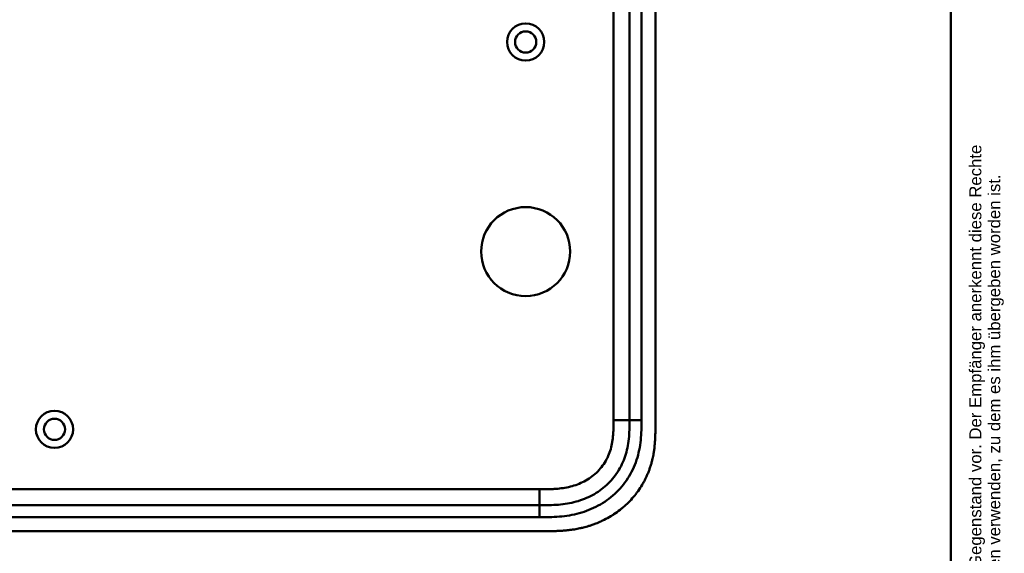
# Model space of a CAD drawing. Header units: millimetres. Extents: x 20 to 833, y 20 to 574.
# Tile 8 of 9: x 587 to 833, y 266 to 399. Entities that reach past the tile are written whole.
import ezdxf
from ezdxf.enums import TextEntityAlignment as Align

# ---------------------------------------------------------------- set-up
doc = ezdxf.new("R2010")
doc.units = ezdxf.units.MM
doc.header["$LTSCALE"] = 2
for name, color, linetype, lineweight in [('Sichtbare Kanten(DIN)', 7, 'Continuous', 50), ('Sichtbare tangentiale Kanten(DIN)', 7, 'Continuous', 50), ('Skizziergeometrie(DIN)', 7, 'Continuous', 50), ('Symbole(DIN)', 7, 'Continuous', 25)]:
    doc.layers.add(name, color=color, linetype=linetype, lineweight=lineweight)
doc.styles.add('Aktuell-DIN', font='arial.ttf')
doc.styles.add('Textstil10', font='arial.ttf')
doc.styles.add('Textstil41', font='arial.ttf', dxfattribs={"width": 0.8})
doc.styles.add('Textstil83', font='arial.ttf', dxfattribs={"width": 0.8})

# ---------------------------------------------------------------- blocks, each defined once
blk = doc.blocks.new('Ränder Standardrahmen')
at = {"layer": 'Skizziergeometrie(DIN)', "flags": 128}
blk.add_lwpolyline([(10, 10), (10, 287), (410, 287), (410, 10), (10, 10)], dxfattribs=at)
blk = doc.blocks.new('Schriftfelder Heusser')
at = {"layer": 'Symbole(DIN)', "color": 7, "insert": (293.33, 191.7), "char_height": 1.5, "width": 182.3003, "attachment_point": 1, "rotation": 90, "line_spacing_factor": 0.944221, "style": 'Aktuell-DIN'}
blk.add_mtext('\\fArial|b0|i0;\\H1.5000;Die Schlossfabrik Heusser AG ist Eigentümerin dieses Dokumentes und behält sich alle Rechte an diesem und dem dargestellten Gegenstand vor. Der Empfänger anerkennt diese Rechte\\Pund wird das Dokument nicht ohne schriftliche Ermächtigung der Eigentümerin Dritten zugänglich machen oder zu anderen Zwecken verwenden, zu dem es ihm übergeben worden ist.\\P ', dxfattribs=at)
at = {"layer": 'Symbole(DIN)', "color": 179, "true_color": 0x262659, "style": 'Textstil10'}
blk.add_attdef('ERSTELLUNGSDATUM_001', (217.23, 218.29), '', height=2, dxfattribs=at)
at = {"layer": 'Symbole(DIN)', "color": 179, "true_color": 0x262659}
for tag, height, style, p in [('AUTOR', 2.49, 'Aktuell-DIN', (240.03, 219.26)), ('KONTROLLDATUM', 2, 'Textstil10', (217.42, 215.04)), ('KONTROLLIERT_VON', 2, 'Textstil10', (239.98, 215.05))]:
    blk.add_attdef(tag, text='', height=height, dxfattribs=dict(at, style=style)).set_placement(p, align=Align.MIDDLE_LEFT)
at = {"layer": 'Symbole(DIN)', "color": 7, "style": 'Textstil83', "width": 0.8}
blk.add_attdef('Anfänglicher_Ansichtsmaßstab_001', (281.57, 213.34), '', height=2.3, dxfattribs=at)
at = {"layer": 'Symbole(DIN)', "color": 179, "true_color": 0x262659, "style": 'Textstil10'}
blk.add_attdef('PROJEKT', text='', height=2, dxfattribs=at).set_placement((217.77, 209.72), align=Align.BOTTOM_LEFT)
at = {"layer": 'Symbole(DIN)', "color": 7, "style": 'Textstil41', "width": 0.8}
blk.add_attdef('STATUS', text='', height=5, dxfattribs=at).set_placement((284.53, 195.86), align=Align.MIDDLE_CENTER)

msp = doc.modelspace()

# ---------------------------------------------------------------- linework, layer by layer
at = {"layer": 'Sichtbare Kanten(DIN)'}
for p, q in [((739.531, 298.867), (739.531, 488.298)), ((746.031, 297.867), (746.031, 489.298)), ((572.07, 277.582), (716.993, 277.582)), ((559.07, 271.082), (717.993, 271.082))]:
    msp.add_line(p, q, dxfattribs=at)
for centre, radius in [((713.531, 393.582), 4.65), ((713.531, 393.582), 2.65), ((713.531, 341.082), 11.15), ((595.531, 296.582), 4.65), ((595.531, 296.582), 2.65)]:
    msp.add_circle(centre, radius, dxfattribs=at)
for points, knots in [([(716.993, 277.582), (717.799, 277.582), (719.395, 277.584), (721.732, 277.691), (723.997, 277.967), (726.915, 278.605), (730.349, 279.967), (733.933, 282.51), (736.763, 285.852), (738.322, 289.131), (739.07, 291.959), (739.399, 294.177), (739.53, 296.483), (739.531, 298.067), (739.531, 298.867)], [18.3883596, 18.3883596, 18.3883596, 18.3883596, 18.6318617, 18.875363, 19.1188643, 19.3623656, 19.8493681, 20.3363707, 20.8233732, 21.3103757, 21.553877, 21.7973783, 22.0408796, 22.2843823, 22.2843823, 22.2843823, 22.2843823]), ([(717.993, 271.082), (718.59, 271.082), (719.641, 271.083), (720.853, 271.108), (721.765, 271.143), (722.375, 271.176), (723.138, 271.23), (723.748, 271.285), (724.512, 271.368), (725.122, 271.448), (726.037, 271.589), (726.948, 271.759), (728.155, 272.037), (729.051, 272.285), (729.939, 272.566), (730.526, 272.769), (731.397, 273.1), (732.256, 273.463), (733.517, 274.068), (734.607, 274.671), (735.921, 275.505), (736.933, 276.232), (738.14, 277.216), (739.058, 278.061), (740.138, 279.184), (740.947, 280.135), (741.881, 281.384), (742.565, 282.43), (743.259, 283.652), (743.677, 284.491), (744.059, 285.346), (744.296, 285.924), (744.569, 286.654), (744.769, 287.246), (744.996, 287.991), (745.159, 288.592), (745.376, 289.499), (745.559, 290.413), (745.747, 291.638), (745.848, 292.558), (745.924, 293.476), (745.962, 294.088), (745.996, 294.851), (746.013, 295.459), (746.026, 296.216), (746.031, 296.969), (746.032, 297.568), (746.031, 297.867)], [0.00000945, 0.00000945, 0.00000945, 0.00000945, 0.04167564, 0.07292528, 0.08334182, 0.10417491, 0.11459146, 0.13542455, 0.1458411, 0.16667419, 0.17709074, 0.20834038, 0.22917347, 0.26042311, 0.27083965, 0.29167275, 0.30208929, 0.33333893, 0.35417202, 0.39583821, 0.4166713, 0.45833749, 0.47917058, 0.52083676, 0.54166985, 0.58333604, 0.60416913, 0.64583532, 0.66666841, 0.69791805, 0.70833459, 0.72916769, 0.73958423, 0.76041733, 0.77083387, 0.79166696, 0.80208351, 0.83333315, 0.85416624, 0.88541588, 0.89583243, 0.91666552, 0.92708206, 0.94791516, 0.9583317, 0.9791648, 0.99999789, 0.99999789, 0.99999789, 0.99999789])]:
    msp.add_open_spline(points, degree=3, knots=knots, dxfattribs=at)
at = {"layer": 'Sichtbare tangentiale Kanten(DIN)'}
for p, q in [((735.531, 298.867), (735.531, 488.298)), ((742.531, 488.298), (742.531, 298.867)), ((735.531, 298.867), (739.531, 298.867)), ((739.531, 298.867), (742.531, 298.867)), ((572.07, 281.582), (716.993, 281.582)), ((716.993, 281.582), (716.993, 277.582)), ((716.993, 277.582), (716.993, 274.582)), ((716.993, 274.582), (572.07, 274.582))]:
    msp.add_line(p, q, dxfattribs=at)
for points, knots in [([(716.993, 281.582), (717.157, 281.582), (717.321, 281.582), (717.484, 281.582), (717.927, 281.583), (718.369, 281.584), (718.812, 281.591), (718.964, 281.593), (719.117, 281.596), (719.269, 281.599), (719.345, 281.601), (719.421, 281.603), (719.498, 281.605), (719.574, 281.607), (719.65, 281.61), (719.729, 281.612), (720.039, 281.622), (720.334, 281.635), (720.639, 281.653), (720.647, 281.653), (720.654, 281.654), (720.661, 281.654), (721.279, 281.69), (721.867, 281.742), (722.46, 281.818), (722.469, 281.819), (722.478, 281.82), (722.487, 281.821), (723.088, 281.899), (723.68, 282), (724.269, 282.131), (724.275, 282.132), (724.28, 282.133), (724.285, 282.134), (724.885, 282.269), (725.481, 282.435), (726.061, 282.633), (726.064, 282.634), (726.067, 282.635), (726.071, 282.636), (726.657, 282.838), (727.238, 283.076), (727.797, 283.349), (728.356, 283.622), (728.901, 283.932), (729.421, 284.276), (729.941, 284.621), (730.439, 285.001), (730.906, 285.413), (731.376, 285.828), (731.821, 286.28), (732.227, 286.756), (732.631, 287.231), (733.005, 287.739), (733.336, 288.267), (733.665, 288.791), (733.958, 289.345), (734.207, 289.91), (734.454, 290.469), (734.664, 291.052), (734.833, 291.64), (734.835, 291.645), (734.836, 291.649), (734.837, 291.653), (735.003, 292.231), (735.132, 292.818), (735.23, 293.412), (735.231, 293.421), (735.233, 293.43), (735.234, 293.439), (735.331, 294.028), (735.397, 294.617), (735.442, 295.233), (735.443, 295.241), (735.443, 295.248), (735.444, 295.256), (735.466, 295.561), (735.482, 295.855), (735.494, 296.156), (735.507, 296.466), (735.515, 296.775), (735.521, 297.083), (735.532, 297.679), (735.532, 298.274), (735.531, 298.867)], [0, 0, 0, 0, 0.0490671, 0.0490671, 0.0490671, 0.1818725, 0.1818725, 0.1818725, 0.2275822, 0.2275822, 0.2275822, 0.2504376, 0.2504376, 0.2504376, 0.2732931, 0.2732931, 0.2732931, 0.3625526, 0.3625526, 0.3625526, 0.3647147, 0.3647147, 0.3647147, 0.5447737, 0.5447737, 0.5447737, 0.5475879, 0.5475879, 0.5475879, 0.7297386, 0.7297386, 0.7297386, 0.7313885, 0.7313885, 0.7313885, 0.9165146, 0.9165146, 0.9165146, 0.9175992, 0.9175992, 0.9175992, 1.1050076, 1.1050076, 1.1050076, 1.2924792, 1.2924792, 1.2924792, 1.4799717, 1.4799717, 1.4799717, 1.6686885, 1.6686885, 1.6686885, 1.8566662, 1.8566662, 1.8566662, 2.0435313, 2.0435313, 2.0435313, 2.2286199, 2.2286199, 2.2286199, 2.2299464, 2.2299464, 2.2299464, 2.4117448, 2.4117448, 2.4117448, 2.4144628, 2.4144628, 2.4144628, 2.594816, 2.594816, 2.594816, 2.5970115, 2.5970115, 2.5970115, 2.6862568, 2.6862568, 2.6862568, 2.7781066, 2.7781066, 2.7781066, 2.9561096, 2.9561096, 2.9561096, 2.9561096]), ([(742.531, 298.867), (742.532, 298.067), (742.531, 296.42), (742.39, 293.886), (742.016, 291.363), (741.149, 288.073), (739.311, 284.204), (735.978, 280.272), (731.787, 277.301), (727.808, 275.726), (724.491, 275.004), (721.969, 274.697), (719.446, 274.583), (717.799, 274.582), (716.993, 274.582)], [18.388359, 18.388359, 18.388359, 18.388359, 18.6318621, 18.8753634, 19.1188646, 19.3623659, 19.8493685, 20.336371, 20.8233735, 21.3103761, 21.5538774, 21.7973786, 22.0408799, 22.2843826, 22.2843826, 22.2843826, 22.2843826])]:
    msp.add_open_spline(points, degree=3, knots=knots, dxfattribs=at)

# ---------------------------------------------------------------- block references
at = {"xscale": 2, "yscale": 2, "zscale": 2}
for name, p in [('Ränder Standardrahmen', (0, 0)), ('Schriftfelder Heusser', (238, -362.833))]:
    msp.add_blockref(name, p, dxfattribs=at)

doc.saveas('drawing.dxf')
